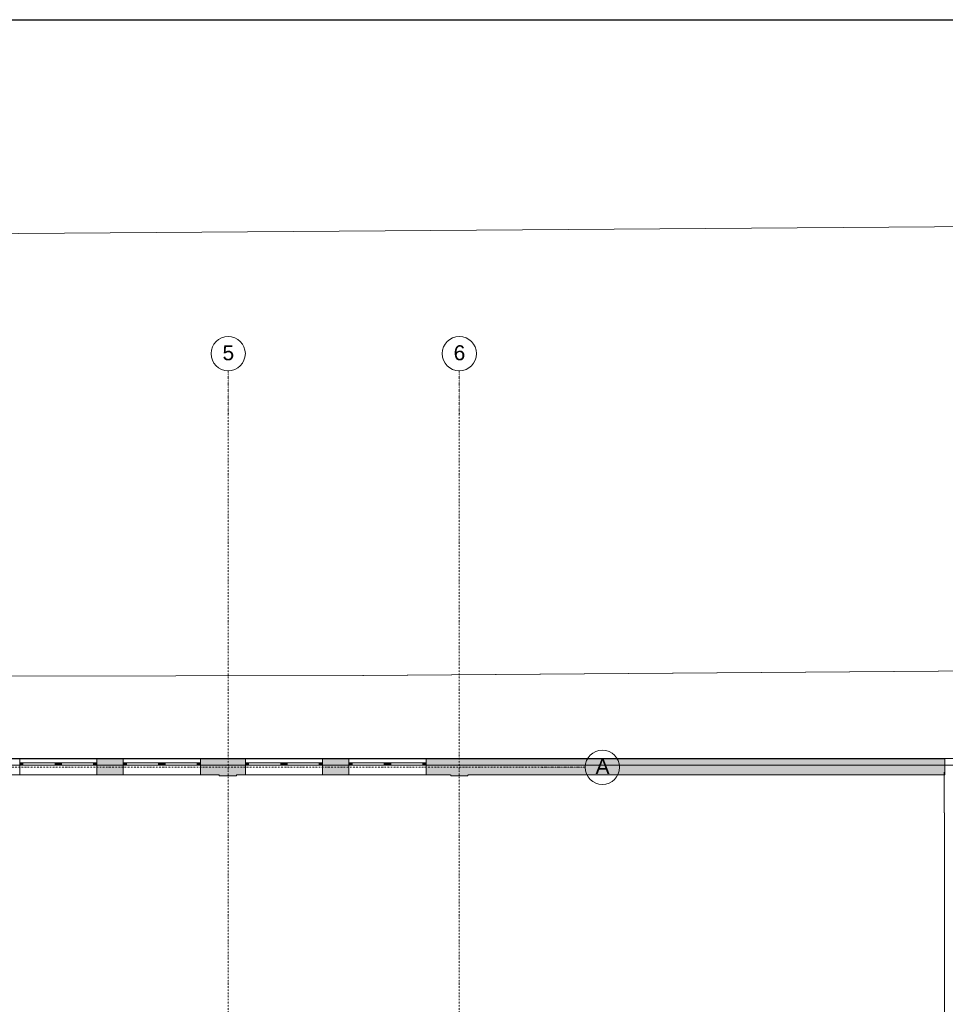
# Model space of a CAD drawing. Header units: centimetres. Extents: x -1589 to 108054, y -205274 to 31709.
# Tile 156 of 256: x 2513 to 4673, y 22243 to 24541. Entities that reach past the tile are written whole.
import ezdxf

# ---------------------------------------------------------------- set-up
doc = ezdxf.new("R2010")
doc.units = ezdxf.units.CM
doc.header["$LTSCALE"] = 0.01
doc.header["$MEASUREMENT"] = 0
for name, pattern in [('Krawędzie ukryte', [27, 20, -7]), ('Kropki i Kreski', [72, 36, -18, 0, -18]), ('Wipeout_Contour', [100, 0, -100])]:
    doc.linetypes.add(name, pattern=pattern)
for name, color, linetype in [('0_Teren', 7, 'Continuous'), ('2_słupy.ISTN', 7, 'Continuous'), ('2_umeblowanie.ISTN', 7, 'Continuous'), ('2_ściany zewnętrzne.ISTN', 7, 'Continuous'), ('3_linie 2D .ISTN', 7, 'Continuous'), ('3_opisy.K_IR', 7, 'Continuous'), ('4_osie.ISTN', 7, 'Continuous')]:
    doc.layers.add(name, color=color, linetype=linetype)
doc.styles.add('GENERATED_STYLE_1', font='txt')

msp = doc.modelspace()

# ---------------------------------------------------------------- linework, layer by layer
msp.add_lwpolyline([(-853.44225, 18601.38942), (-853.44225, 21571.38942), (-853.44225, 24541.38942), (8116.55775, 24541.38942)])
at = {"layer": '0_Teren', "color": 8, "linetype": 'Continuous', "lineweight": 5, "flags": 128}
for points in [[(1284.46474, 23572.24523), (1020.24399, 23701.06078), (1075.68621, 23743.80022), (1354.35314, 23997.11814), (1364.89275, 24047.33504), (2402.86568, 24041.41725), (6144.09458, 24068.92624), (6144.09458, 23032.06004), (5481.68015, 23027.11845), (3315.35447, 23010.95776), (2438.92464, 23009.41136), (1782.3586, 23329.50702), (1782.3586, 23572.24523)], [(1782.3586, 23329.50702), (2438.92464, 23009.41136), (3315.35447, 23010.95776), (5481.68015, 23027.11845), (6144.09458, 23032.06004), (6144.09458, 22816.99911), (1823.92858, 22816.99911), (1782.3586, 22816.99911)]]:
    msp.add_lwpolyline(points, close=True, dxfattribs=at)
at = {"layer": '3_linie 2D .ISTN', "color": 8, "linetype": 'Continuous', "lineweight": 5}
msp.add_lwpolyline([(1782.3586, 23329.50702), (2438.92464, 23009.41136), (3313.81343, 23010.94626), (5481.68015, 23027.11845)], dxfattribs=at)
at = {"layer": '4_osie.ISTN', "color": 7, "linetype": 'Kropki i Kreski', "lineweight": 0}
for p, q in [((2999.3314, 23622.03555), (2999.3314, 23722.03555)), ((3538.63417, 23622.03555), (3538.63417, 23722.03555))]:
    msp.add_line(p, q, dxfattribs=at)
at = {"layer": '4_osie.ISTN', "color": 7, "linetype": 'Continuous', "lineweight": 0}
for centre in [(2999.3314, 23762.03555), (3538.63417, 23762.03555)]:
    msp.add_circle(centre, 40, dxfattribs=at)
at = {"layer": '4_osie.ISTN', "color": 7, "linetype": 'Kropki i Kreski', "lineweight": 0}
for p in [(2999.3314, 23622.03555), (2999.3314, 23622.03555), (3538.63417, 23622.03555), (3538.63417, 23622.03555)]:
    msp.add_point(p, dxfattribs=at)

# ---------------------------------------------------------------- texts
at = {"layer": '4_osie.ISTN', "color": 7, "lineweight": 0, "char_height": 35, "attachment_point": 4, "style": 'GENERATED_STYLE_1'}
for s, insert in [('\\A1;{\\pql;\\pt0;\\fArial|b0|i0|c238|p38;5}', (2986.05135, 23763.7476)), ('\\A1;{\\pql;\\pt0;\\fArial|b0|i0|c238|p38;6}', (3525.35412, 23763.7476))]:
    msp.add_mtext(s, dxfattribs=dict(at, insert=insert))

# ---------------------------------------------------------------- next in the draw order: wipeouts: each hides what was drawn before it
at = {"color": 8, "linetype": 'Wipeout_Contour', "lineweight": 5, "ltscale": 12606.58819}
msp.add_wipeout([(2478.63417, 22778.53309), (2978.63417, 22778.53309), (2978.63417, 22816.53309), (2478.63417, 22816.53309)], dxfattribs=at).dxf.layer = '2_ściany zewnętrzne.ISTN'
at = {"color": 8, "linetype": 'Wipeout_Contour', "lineweight": 5, "ltscale": 14514.861369}
msp.add_wipeout([(3018.63417, 22778.53309), (3518.63417, 22778.53309), (3518.63417, 22816.53309), (3018.63417, 22816.53309)], dxfattribs=at).dxf.layer = '2_ściany zewnętrzne.ISTN'
at = {"color": 8, "linetype": 'Wipeout_Contour', "lineweight": 5, "ltscale": 17638.252001}
msp.add_wipeout([(3558.63417, 22816.53309), (3558.63417, 22778.53309), (4671.195, 22778.53309), (4671.195, 22816.53309)], dxfattribs=at).dxf.layer = '2_ściany zewnętrzne.ISTN'

# ---------------------------------------------------------------- next in the draw order: hatches: boundary and pattern name
at = {"layer": '2_ściany zewnętrzne.ISTN', "linetype": 'Continuous', "lineweight": 5}
for points in [[(2512.84174, 22801.53309), (2520.34174, 22801.53309), (2520.34174, 22806.53309), (2512.84174, 22806.53309)], [(2602.84174, 22806.53309), (2595.34174, 22806.53309), (2595.34174, 22801.53309), (2602.84174, 22801.53309)], [(2602.84174, 22801.53309), (2610.34174, 22801.53309), (2610.34174, 22806.53309), (2602.84174, 22806.53309)], [(2692.84174, 22806.53309), (2685.34174, 22806.53309), (2685.34174, 22801.53309), (2692.84174, 22801.53309)], [(2692.84174, 22816.5331), (2692.84174, 22778.53309), (2754.42776, 22778.53309), (2754.42776, 22816.53309)], [(2754.42776, 22801.53309), (2761.92776, 22801.53309), (2761.92776, 22806.53309), (2754.42776, 22806.53309)], [(2844.42776, 22806.53309), (2836.92776, 22806.53309), (2836.92776, 22801.53309), (2844.42776, 22801.53309)], [(2844.42776, 22801.53309), (2851.92776, 22801.53309), (2851.92776, 22806.53309), (2844.42776, 22806.53309)], [(2934.42776, 22806.53309), (2926.92776, 22806.53309), (2926.92776, 22801.53309), (2934.42776, 22801.53309)], [(2978.63417, 22816.5331), (2934.42777, 22816.53309), (2934.42777, 22778.53309), (2978.63417, 22778.53307)], [(3018.63417, 22816.5331), (3018.63417, 22778.53307), (3039.46972, 22778.53309), (3039.46972, 22816.5331)], [(3039.46972, 22801.53309), (3046.96972, 22801.53309), (3046.96972, 22806.53309), (3039.46972, 22806.53309)], [(3129.46972, 22806.53309), (3121.96972, 22806.53309), (3121.96972, 22801.53309), (3129.46972, 22801.53309)], [(3129.46972, 22801.53309), (3136.96972, 22801.53309), (3136.96972, 22806.53309), (3129.46972, 22806.53309)], [(3219.46972, 22806.53309), (3211.96972, 22806.53309), (3211.96972, 22801.53309), (3219.46972, 22801.53309)], [(3219.46972, 22816.5331), (3219.46972, 22778.53309), (3281.05574, 22778.53309), (3281.05574, 22816.53309)], [(3281.05574, 22801.53309), (3288.55574, 22801.53309), (3288.55574, 22806.53309), (3281.05574, 22806.53309)], [(3371.05574, 22806.53309), (3363.55574, 22806.53309), (3363.55574, 22801.53309), (3371.05574, 22801.53309)], [(3371.05574, 22801.53309), (3378.55574, 22801.53309), (3378.55574, 22806.53309), (3371.05574, 22806.53309)], [(3461.05574, 22806.53309), (3453.55574, 22806.53309), (3453.55574, 22801.53309), (3461.05574, 22801.53309)], [(3518.63417, 22816.5331), (3461.05574, 22816.53309), (3461.05574, 22778.53309), (3518.63417, 22778.53307)], [(3558.63417, 22816.53309), (3558.63417, 22778.53309), (4671.195, 22778.53309), (4671.195, 22816.53309)]]:
    msp.add_hatch(color=8, dxfattribs=at).paths.add_polyline_path(points)

# ---------------------------------------------------------------- next in the draw order: linework, layer by layer
at = {"layer": '2_umeblowanie.ISTN', "color": 8, "linetype": 'Krawędzie ukryte', "lineweight": 5}
msp.add_lwpolyline([(4671.06906, 22219.98885), (4670.12387, 22785.09494)], dxfattribs=at)
at = {"layer": '2_ściany zewnętrzne.ISTN', "color": 8, "linetype": 'Continuous', "lineweight": 5}
for p, q in [((2512.84174, 22816.53309), (2512.84174, 22806.53309)), ((2692.84174, 22816.53309), (2512.84174, 22816.53309)), ((2512.84174, 22816.53309), (2512.84174, 22806.53309)), ((2512.84174, 22806.53309), (2512.84174, 22801.53309)), ((2520.34174, 22806.53309), (2512.84174, 22806.53309)), ((2512.84174, 22806.53309), (2512.84174, 22801.53309)), ((2512.84174, 22806.53309), (2512.84174, 22801.53309)), ((2512.84174, 22801.53309), (2512.84174, 22778.53309)), ((2512.84174, 22801.53309), (2520.34174, 22801.53309)), ((2512.84174, 22801.53309), (2512.84174, 22778.53309)), ((2520.34174, 22801.53309), (2520.34174, 22806.53309)), ((2595.34174, 22806.53309), (2520.34174, 22806.53309)), ((2520.34174, 22801.53309), (2595.34174, 22801.53309)), ((2602.84174, 22806.53309), (2595.34174, 22806.53309)), ((2595.34174, 22806.53309), (2595.34174, 22801.53309)), ((2595.34174, 22801.53309), (2602.84174, 22801.53309)), ((2610.34174, 22806.53309), (2602.84174, 22806.53309)), ((2602.84174, 22801.53309), (2610.34174, 22801.53309)), ((2610.34174, 22801.53309), (2610.34174, 22806.53309)), ((2685.34174, 22806.53309), (2610.34174, 22806.53309)), ((2610.34174, 22801.53309), (2685.34174, 22801.53309)), ((2692.84174, 22806.53309), (2685.34174, 22806.53309)), ((2685.34174, 22806.53309), (2685.34174, 22801.53309)), ((2685.34174, 22801.53309), (2692.84174, 22801.53309)), ((2692.84174, 22816.53309), (2692.84174, 22806.53309)), ((2692.84174, 22816.53309), (2692.84174, 22806.53309)), ((2692.84174, 22806.53309), (2692.84174, 22801.53309)), ((2692.84174, 22806.53309), (2692.84174, 22801.53309)), ((2692.84174, 22806.53309), (2692.84174, 22801.53309)), ((2692.84174, 22801.53309), (2692.84174, 22778.53309)), ((2692.84174, 22801.53309), (2692.84174, 22778.53309)), ((2754.42776, 22816.53309), (2754.42776, 22806.53309)), ((2934.42776, 22816.53309), (2754.42776, 22816.53309)), ((2754.42776, 22816.53309), (2754.42776, 22806.53309)), ((2754.42776, 22806.53309), (2754.42776, 22801.53309)), ((2761.92776, 22806.53309), (2754.42776, 22806.53309)), ((2754.42776, 22806.53309), (2754.42776, 22801.53309)), ((2754.42776, 22806.53309), (2754.42776, 22801.53309)), ((2754.42776, 22801.53309), (2754.42776, 22778.53309)), ((2754.42776, 22801.53309), (2761.92776, 22801.53309)), ((2754.42776, 22801.53309), (2754.42776, 22778.53309)), ((2761.92776, 22801.53309), (2761.92776, 22806.53309)), ((2836.92776, 22806.53309), (2761.92776, 22806.53309)), ((2761.92776, 22801.53309), (2836.92776, 22801.53309)), ((2844.42776, 22806.53309), (2836.92776, 22806.53309)), ((2836.92776, 22806.53309), (2836.92776, 22801.53309)), ((2836.92776, 22801.53309), (2844.42776, 22801.53309)), ((2851.92776, 22806.53309), (2844.42776, 22806.53309)), ((2844.42776, 22801.53309), (2851.92776, 22801.53309)), ((2851.92776, 22801.53309), (2851.92776, 22806.53309)), ((2926.92776, 22806.53309), (2851.92776, 22806.53309)), ((2851.92776, 22801.53309), (2926.92776, 22801.53309)), ((2934.42776, 22806.53309), (2926.92776, 22806.53309)), ((2926.92776, 22806.53309), (2926.92776, 22801.53309)), ((2926.92776, 22801.53309), (2934.42776, 22801.53309)), ((2934.42776, 22816.53309), (2934.42776, 22806.53309)), ((2934.42776, 22816.53309), (2934.42776, 22806.53309)), ((2934.42776, 22806.53309), (2934.42776, 22801.53309)), ((2934.42776, 22806.53309), (2934.42776, 22801.53309)), ((2934.42776, 22806.53309), (2934.42776, 22801.53309)), ((2934.42776, 22801.53309), (2934.42776, 22778.53309)), ((2934.42776, 22801.53309), (2934.42776, 22778.53309)), ((3039.46972, 22816.53309), (3039.46972, 22806.53309)), ((3219.46972, 22816.53309), (3039.46972, 22816.53309)), ((3039.46972, 22816.53309), (3039.46972, 22806.53309)), ((3039.46972, 22806.53309), (3039.46972, 22801.53309)), ((3046.96972, 22806.53309), (3039.46972, 22806.53309)), ((3039.46972, 22806.53309), (3039.46972, 22801.53309)), ((3039.46972, 22806.53309), (3039.46972, 22801.53309)), ((3039.46972, 22801.53309), (3039.46972, 22778.53309)), ((3039.46972, 22801.53309), (3046.96972, 22801.53309)), ((3039.46972, 22801.53309), (3039.46972, 22778.53309)), ((3046.96972, 22801.53309), (3046.96972, 22806.53309)), ((3121.96972, 22806.53309), (3046.96972, 22806.53309)), ((3046.96972, 22801.53309), (3121.96972, 22801.53309)), ((3129.46972, 22806.53309), (3121.96972, 22806.53309)), ((3121.96972, 22806.53309), (3121.96972, 22801.53309)), ((3121.96972, 22801.53309), (3129.46972, 22801.53309)), ((3136.96972, 22806.53309), (3129.46972, 22806.53309)), ((3129.46972, 22801.53309), (3136.96972, 22801.53309)), ((3136.96972, 22801.53309), (3136.96972, 22806.53309)), ((3211.96972, 22806.53309), (3136.96972, 22806.53309)), ((3136.96972, 22801.53309), (3211.96972, 22801.53309)), ((3219.46972, 22806.53309), (3211.96972, 22806.53309)), ((3211.96972, 22806.53309), (3211.96972, 22801.53309)), ((3211.96972, 22801.53309), (3219.46972, 22801.53309)), ((3219.46972, 22816.53309), (3219.46972, 22806.53309)), ((3219.46972, 22816.53309), (3219.46972, 22806.53309)), ((3219.46972, 22806.53309), (3219.46972, 22801.53309)), ((3219.46972, 22806.53309), (3219.46972, 22801.53309)), ((3219.46972, 22806.53309), (3219.46972, 22801.53309)), ((3219.46972, 22801.53309), (3219.46972, 22778.53309)), ((3219.46972, 22801.53309), (3219.46972, 22778.53309)), ((3281.05574, 22816.53309), (3281.05574, 22806.53309)), ((3461.05574, 22816.53309), (3281.05574, 22816.53309)), ((3281.05574, 22816.53309), (3281.05574, 22806.53309)), ((3281.05574, 22806.53309), (3281.05574, 22801.53309)), ((3288.55574, 22806.53309), (3281.05574, 22806.53309)), ((3281.05574, 22806.53309), (3281.05574, 22801.53309)), ((3281.05574, 22806.53309), (3281.05574, 22801.53309)), ((3281.05574, 22801.53309), (3281.05574, 22778.53309)), ((3281.05574, 22801.53309), (3288.55574, 22801.53309)), ((3281.05574, 22801.53309), (3281.05574, 22778.53309)), ((3288.55574, 22801.53309), (3288.55574, 22806.53309)), ((3363.55574, 22806.53309), (3288.55574, 22806.53309)), ((3288.55574, 22801.53309), (3363.55574, 22801.53309)), ((3371.05574, 22806.53309), (3363.55574, 22806.53309)), ((3363.55574, 22806.53309), (3363.55574, 22801.53309)), ((3363.55574, 22801.53309), (3371.05574, 22801.53309)), ((3378.55574, 22806.53309), (3371.05574, 22806.53309)), ((3371.05574, 22801.53309), (3378.55574, 22801.53309)), ((3378.55574, 22801.53309), (3378.55574, 22806.53309)), ((3453.55574, 22806.53309), (3378.55574, 22806.53309)), ((3378.55574, 22801.53309), (3453.55574, 22801.53309)), ((3461.05574, 22806.53309), (3453.55574, 22806.53309)), ((3453.55574, 22806.53309), (3453.55574, 22801.53309)), ((3453.55574, 22801.53309), (3461.05574, 22801.53309)), ((3461.05574, 22816.53309), (3461.05574, 22806.53309)), ((3461.05574, 22816.53309), (3461.05574, 22806.53309)), ((3461.05574, 22806.53309), (3461.05574, 22801.53309)), ((3461.05574, 22806.53309), (3461.05574, 22801.53309)), ((3461.05574, 22806.53309), (3461.05574, 22801.53309)), ((3461.05574, 22801.53309), (3461.05574, 22778.53309)), ((3461.05574, 22801.53309), (3461.05574, 22778.53309)), ((2692.84174, 22778.53309), (2512.84174, 22778.53309)), ((2934.42776, 22778.53309), (2754.42776, 22778.53309)), ((3219.46972, 22778.53309), (3039.46972, 22778.53309)), ((3461.05574, 22778.53309), (3281.05574, 22778.53309))]:
    msp.add_line(p, q, dxfattribs=at)
at = {"layer": '2_ściany zewnętrzne.ISTN', "color": 8, "linetype": 'Continuous', "lineweight": 5, "flags": 128}
for points in [[(2978.63417, 22816.53309), (2478.63417, 22816.53309)], [(2512.84174, 22816.53309), (2478.63417, 22816.53309)], [(2754.42776, 22816.53309), (2692.84174, 22816.53309)], [(2978.63417, 22816.53309), (2934.42776, 22816.53309)], [(3518.63417, 22816.53309), (3018.63417, 22816.53309)], [(3039.46972, 22816.53309), (3018.63417, 22816.53309)], [(3281.05574, 22816.53309), (3219.46972, 22816.53309)], [(3518.63417, 22816.53309), (3461.05574, 22816.53309)], [(4671.195, 22816.53309), (3558.63417, 22816.53309)], [(4671.195, 22816.53309), (3558.63417, 22816.53309)], [(4671.195, 22778.53309), (4671.195, 22816.53309)], [(4671.195, 22778.53309), (4671.195, 22816.53309)], [(2478.63417, 22778.53309), (2978.63417, 22778.53309)], [(2478.63417, 22778.53309), (2512.84174, 22778.53309)], [(2692.84174, 22778.53309), (2754.42776, 22778.53309)], [(2934.42776, 22778.53309), (2978.63417, 22778.53309)], [(3018.63417, 22778.53309), (3518.63417, 22778.53309)], [(3018.63417, 22778.53309), (3039.46972, 22778.53309)], [(3219.46972, 22778.53309), (3281.05574, 22778.53309)], [(3461.05574, 22778.53309), (3518.63417, 22778.53309)], [(3558.63417, 22778.53309), (4671.195, 22778.53309)], [(3558.63417, 22778.53309), (4671.195, 22778.53309)]]:
    msp.add_lwpolyline(points, dxfattribs=at)
at = {"layer": '4_osie.ISTN', "color": 7, "linetype": 'Kropki i Kreski', "lineweight": 0}
msp.add_line((3732.51489, 22796.47927), (3832.51489, 22796.47927), dxfattribs=at)
at = {"layer": '4_osie.ISTN', "color": 7, "linetype": 'Continuous', "lineweight": 0}
msp.add_circle((3872.51489, 22796.47927), 40, dxfattribs=at)
at = {"layer": '4_osie.ISTN', "color": 7, "linetype": 'Kropki i Kreski', "lineweight": 0}
msp.add_point((3732.51489, 22796.47927), dxfattribs=at)
msp.add_point((3732.51489, 22796.47927), dxfattribs=at)

# ---------------------------------------------------------------- next in the draw order: texts
at = {"layer": '4_osie.ISTN', "color": 7, "lineweight": 0, "insert": (3856.51484, 22798.47932), "char_height": 35, "attachment_point": 4, "style": 'GENERATED_STYLE_1'}
msp.add_mtext('\\A1;{\\pql;\\pt0;\\fArial|b0|i0|c238|p38;A}', dxfattribs=at)

# ---------------------------------------------------------------- next in the draw order: wipeouts: each hides what was drawn before it
at = {"color": 8, "linetype": 'Wipeout_Contour', "lineweight": 5, "ltscale": 13506.163501}
msp.add_wipeout([(3018.63417, 22778.53309), (2978.63417, 22778.53309), (2978.63417, 22776.53309), (3018.63417, 22776.53309)], dxfattribs=at).dxf.layer = '2_słupy.ISTN'
at = {"color": 8, "linetype": 'Wipeout_Contour', "lineweight": 5, "ltscale": 15456.330277}
msp.add_wipeout([(3558.63417, 22778.53309), (3518.63417, 22778.53309), (3518.63417, 22776.53309), (3558.63417, 22776.53309)], dxfattribs=at).dxf.layer = '2_słupy.ISTN'

# ---------------------------------------------------------------- next in the draw order: wipeouts: each hides what was drawn before it
at = {"color": 8, "linetype": 'Wipeout_Contour', "lineweight": 5, "ltscale": 13543.287983}
msp.add_wipeout([(2978.63417, 22778.53309), (3018.63417, 22778.53309), (3018.63417, 22816.53309), (2978.63417, 22816.53309)], dxfattribs=at).dxf.layer = '2_słupy.ISTN'
at = {"color": 8, "linetype": 'Wipeout_Contour', "lineweight": 5, "ltscale": 15488.790828}
msp.add_wipeout([(3518.63417, 22778.53309), (3558.63417, 22778.53309), (3558.63417, 22816.53309), (3518.63417, 22816.53309)], dxfattribs=at).dxf.layer = '2_słupy.ISTN'

# ---------------------------------------------------------------- next in the draw order: hatches: boundary and pattern name
at = {"layer": '2_słupy.ISTN', "linetype": 'Continuous', "lineweight": 5}
for points in [[(2978.63417, 22778.53309), (3018.63417, 22778.53309), (3018.63417, 22816.53309), (2978.63417, 22816.53309)], [(3518.63417, 22778.53309), (3558.63417, 22778.53309), (3558.63417, 22816.53309), (3518.63417, 22816.53309)], [(3018.63417, 22778.53309), (2978.63417, 22778.53309), (2978.63417, 22776.53309), (3018.63417, 22776.53309)], [(3558.63417, 22778.53309), (3518.63417, 22778.53309), (3518.63417, 22776.53309), (3558.63417, 22776.53309)]]:
    msp.add_hatch(color=8, dxfattribs=at).paths.add_polyline_path(points)

# ---------------------------------------------------------------- next in the draw order: linework, layer by layer
at = {"layer": '2_słupy.ISTN', "color": 8, "linetype": 'Continuous', "lineweight": 5, "flags": 128}
for points in [[(3018.63417, 22816.53309), (2978.63417, 22816.53309)], [(3018.63417, 22816.53309), (2978.63417, 22816.53309)], [(3558.63417, 22816.53309), (3518.63417, 22816.53309)], [(3558.63417, 22816.53309), (3518.63417, 22816.53309)], [(2978.63417, 22778.53309), (2978.63417, 22776.53309), (3018.63417, 22776.53309), (3018.63417, 22778.53309)], [(2978.63417, 22778.53309), (2978.63417, 22776.53309), (3018.63417, 22776.53309), (3018.63417, 22778.53309)], [(3518.63417, 22778.53309), (3518.63417, 22776.53309), (3558.63417, 22776.53309), (3558.63417, 22778.53309)], [(3518.63417, 22778.53309), (3518.63417, 22776.53309), (3558.63417, 22776.53309), (3558.63417, 22778.53309)]]:
    msp.add_lwpolyline(points, dxfattribs=at)
at = {"layer": '3_opisy.K_IR', "color": 8, "linetype": 'Krawędzie ukryte', "lineweight": 5, "flags": 128}
msp.add_lwpolyline([(807.67214, 22801.53309), (7309.64156, 22801.53309)], dxfattribs=at)
at = {"layer": '4_osie.ISTN', "color": 7, "linetype": 'Kropki i Kreski', "lineweight": 0, "ltscale": 10}
for p, q in [((2999.3314, 19902.02612), (2999.3314, 23622.03555)), ((3538.63417, 19902.02612), (3538.63417, 23622.03555)), ((3732.51489, 22796.47927), (-339.90098, 22796.47927))]:
    msp.add_line(p, q, dxfattribs=at)

doc.saveas('drawing.dxf')
